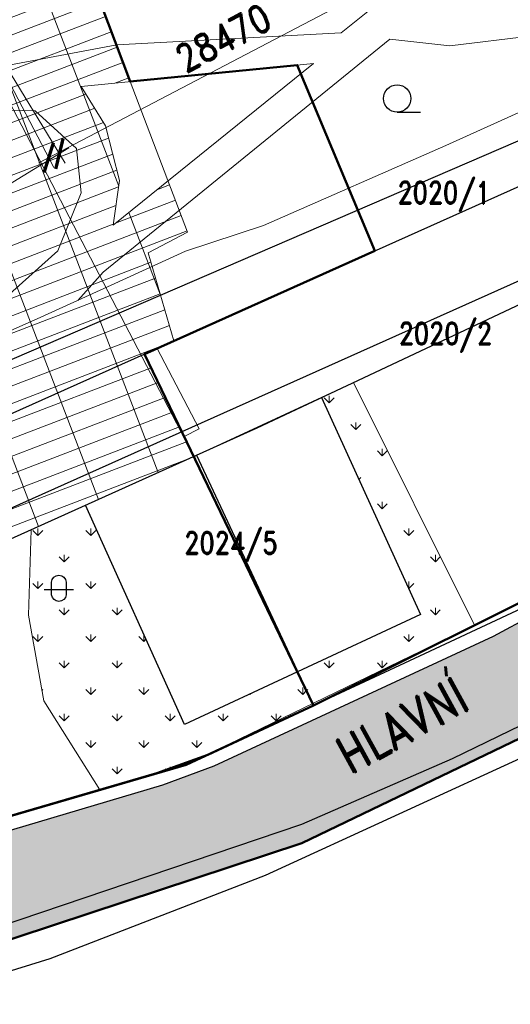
# Model space of a CAD drawing. Header units: millimetres. Extents: x -156521 to 298750130, y -256155368 to 337239.
# Tile 24 of 74: x 221493 to 254731, y -554234 to -487493. Entities that reach past the tile are written whole.
import ezdxf
from ezdxf.lldxf.tags import DXFTag

# ---------------------------------------------------------------- set-up
doc = ezdxf.new("R2010")
doc.units = ezdxf.units.MM
for name, color, linetype, lineweight in [('IN_C_OSA', 6, 'DASHDOT', 18), ('IN_C_TENKA', 7, 'Continuous', 18), ('IN_KOTY', 4, 'Continuous', 13), ('IN_SRAFY', 8, 'Continuous', 9)]:
    doc.layers.add(name, color=color, linetype=linetype, lineweight=lineweight)
doc.layers.add('IN_TEXT', color=7, linetype='Continuous')
doc.layers.add('KATASTR', color=116, linetype='Continuous')
doc.styles.add('Koty', font='romand.shx', dxfattribs={"width": 0.8})
doc.styles.add('ROMAND', font='romand.shx', dxfattribs={"width": 0.85})
tags = doc.linetypes.add('DASHDOT', pattern=[0.5, 0.25, -0.125, 0, -0.125]).pattern_tags.tags
tags[10:11] = [DXFTag(74, 4), DXFTag(75, 0), DXFTag(340, '0'), DXFTag(46, 0.0), DXFTag(50, 0.0), DXFTag(44, 0.0), DXFTag(45, 0.0)]
tags[8:9] = [DXFTag(74, 4), DXFTag(75, 0), DXFTag(340, '0'), DXFTag(46, 0.0), DXFTag(50, 0.0), DXFTag(44, 0.0), DXFTag(45, 0.0)]
tags[6:7] = [DXFTag(74, 4), DXFTag(75, 0), DXFTag(340, '0'), DXFTag(46, 0.0), DXFTag(50, 0.0), DXFTag(44, 0.0), DXFTag(45, 0.0)]
tags[4:5] = [DXFTag(74, 4), DXFTag(75, 0), DXFTag(340, '0'), DXFTag(46, 0.0), DXFTag(50, 0.0), DXFTag(44, 0.0), DXFTag(45, 0.0)]
tags = doc.linetypes.add('DOT2', pattern=[0.875, 0.125, -0.75]).pattern_tags.tags
tags[6:7] = [DXFTag(74, 4), DXFTag(75, 0), DXFTag(340, '0'), DXFTag(46, 0.0), DXFTag(50, 0.0), DXFTag(44, 0.0), DXFTag(45, 0.0)]
tags[4:5] = [DXFTag(74, 4), DXFTag(75, 0), DXFTag(340, '0'), DXFTag(46, 0.0), DXFTag(50, 0.0), DXFTag(44, 0.0), DXFTag(45, 0.0)]
tags = doc.linetypes.add('TEČKOVANÁ', pattern=[4.7625, 0, -4.7625]).pattern_tags.tags
tags[6:7] = [DXFTag(74, 4), DXFTag(75, 0), DXFTag(340, '0'), DXFTag(46, 0.0), DXFTag(50, 0.0), DXFTag(44, 0.0), DXFTag(45, 0.0)]
tags[4:5] = [DXFTag(74, 4), DXFTag(75, 0), DXFTag(340, '0'), DXFTag(46, 0.0), DXFTag(50, 0.0), DXFTag(44, 0.0), DXFTag(45, 0.0)]
doc.dimstyles.new('IP 1_100', dxfattribs={"dimscale": 100, "dimtxt": 2.5, "dimasz": 2, "dimexe": 1, "dimexo": 1, "dimgap": 1, "dimtad": 1, "dimtoh": 1, "dimdec": 0, "dimzin": 0, "dimdsep": 46, "dimtxsty": 'ROMAND', "dimblk": 'ARCHTICK', "dimcen": 0.09, "dimclrt": 7, "dimadec": 0, "dimazin": 0, "dimtfac": 1, "dimtdec": 4, "dimtofl": 0, "dimtmove": 2, "dimatfit": 3, "dimfxl": 1, "dimtolj": 1, "dimtzin": 0, "dimarcsym": 0})

# ---------------------------------------------------------------- blocks, each defined once
blk = doc.blocks.new('_ArchTick')
at = {"color": 0, "linetype": 'ByBlock', "lineweight": 13, "transparency": 33554687, "const_width": 0.15}
blk.add_lwpolyline([(-0.5, -0.5), (0.5, 0.5)], dxfattribs=at)
blk = doc.blocks.new('*81')
at = {"layer": 'IN_KOTY', "ltscale": 700, "transparency": 16777216}
for p, q in [((218560, -487376), (224575, -497215)), ((204461, -508631), (224823, -496184)), ((199477, -499040), (205492, -508880))]:
    blk.add_line(p, q, dxfattribs=at)
at = {"layer": 'IN_KOTY', "ltscale": 700, "transparency": 16777216, "xscale": 1500, "yscale": 1500, "zscale": 1500}
for p, rotation in [((224184, -496576), 31.43458134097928), ((205101, -508240), 211.4345813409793)]:
    blk.add_blockref('_ArchTick', p, dxfattribs=dict(at, rotation=rotation))
at = {"layer": 'IN_KOTY', "color": 7, "ltscale": 700, "transparency": 16777216, "insert": (213762, -500968), "char_height": 1875, "width": 6076.26, "attachment_point": 5, "rotation": 31.43458, "style": 'ROMAND'}
blk.add_mtext('\\A1;22365', dxfattribs=at)
blk = doc.blocks.new('*89')
at = {"layer": 'IN_KOTY', "ltscale": 700, "transparency": 16777216}
for p, q in [((243736, -474189), (249028, -484290)), ((222796, -497185), (249344, -483278)), ((218517, -487400), (223809, -497501))]:
    blk.add_line(p, q, dxfattribs=at)
at = {"layer": 'IN_KOTY', "ltscale": 700, "transparency": 16777216, "xscale": 1500, "yscale": 1500, "zscale": 1500}
for p, rotation in [((248680, -483626), 27.64786981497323), ((223461, -496837), 207.6478698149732)]:
    blk.add_blockref('_ArchTick', p, dxfattribs=dict(at, rotation=rotation))
at = {"layer": 'IN_KOTY', "color": 7, "ltscale": 700, "transparency": 16777216, "insert": (235287, -488736), "char_height": 1875, "width": 6059.17, "attachment_point": 5, "rotation": 27.64787, "style": 'ROMAND'}
blk.add_mtext('\\A1;28470', dxfattribs=at)

msp = doc.modelspace()

# ---------------------------------------------------------------- hatches: boundary and pattern name
at = {"layer": 'IN_SRAFY', "transparency": 33554687}
h = msp.add_hatch(dxfattribs=at)
h.set_pattern_fill('GRATE', color=8, scale=1400, angle=21, style=0, pattern_type=2)
h.set_pattern_definition([(21, (-6e-11, -673319.6), (-398.2364, 1037.4412), []), (111, (-6e-11, -673319.6), (-4149.765, -1592.946), [])])
h.paths.add_polyline_path([(219517.78501, -523306.169), (223561.17726, -521481.79139), (233279.23008, -517097.00831), (232700.58416, -515892.44942), (232470.72, -515413.94448), (231127.05843, -512616.86348), (230302.85528, -510901.13163), (229944.8139, -510155.80202), (230912.24945, -509722.63628), (231132.22065, -509624.14497), (231413.50742, -509498.19985), (231752.75164, -509346.30449), (231936.64494, -509263.96693), (231909.3879, -509170.27226), (231851.76739, -508972.20472), (231788.42441, -508754.46645), (231720.11516, -508519.6569), (231647.65515, -508270.57931), (231647.65515, -508270.57931), (231614.66294, -508157.17026), (231581.10987, -508041.8333), (231547.07363, -507924.83548), (231512.63304, -507806.44769), (231477.86782, -507686.94404), (231442.85848, -507566.60123), (231407.68608, -507445.69789), (231372.43205, -507324.51397), (231201.6052, -506737.30539), (231040.18953, -506182.44727), (231034.28876, -506162.16369), (230897.07774, -505690.50781), (230780.15414, -505288.58891), (230695.86028, -504998.83305), (230648.84006, -504837.20344), (230641.68392, -504812.60458), (214184.63876, -504812.60458), (214775.4215, -504837.20344), (215344.19669, -504998.83305), (215859.62941, -505288.58891), (216293.32348, -505690.50781), (216607.85922, -506162.16369), (216621.38585, -506182.44727), (216825.74293, -506737.30539), (216895.13629, -507324.51397), (216892.21986, -507445.69789), (216883.47733, -507566.60123), (216868.92893, -507686.94404), (216848.60834, -507806.44769), (216822.56263, -507924.83548), (216790.8521, -508041.8333), (216753.55016, -508157.17026), (216710.74319, -508270.57931), (216710.74319, -508270.57931), (216593.59103, -508519.6569), (216449.96391, -508754.46645), (216281.57649, -508972.20472), (216090.43904, -509170.27226), (215977.81014, -509263.96693), (215878.83344, -509346.30449), (215649.28589, -509498.19985), (215404.53683, -509624.14497), (215147.50816, -509722.63628), (215286.87207, -510155.80202), (215526.66954, -510901.13163), (216078.67787, -512616.86348), (216978.59239, -515413.94448), (217132.54343, -515892.44942), (217520.09032, -517097.00831), (218930.82171, -521481.79139)])
h.paths.add_polyline_path([(213604.39583, -504926.39166), (214184.63876, -504812.60458), (213567.78672, -504812.60458)])
h.paths.add_polyline_path([(213567.78672, -504812.60458), (230641.68392, -504812.60458), (230581.73075, -504606.51865), (213501.48198, -504606.51865)])
h.paths.add_polyline_path([(213501.48198, -504606.51865), (227155.26471, -504606.51865), (231065.21856, -501426.07362), (212478.22643, -501426.07362)])
h.paths.add_polyline_path([(227155.26471, -504606.51865), (230581.73075, -504606.51865), (230466.98546, -504212.08754), (230202.41629, -503302.64454), (232861.07799, -501891.95531), (232300.9195, -500420.92649), (230492.4761, -501891.95531), (228758.21258, -503302.64454), (227640.16773, -504212.08754)])
h.paths.add_polyline_path([(212478.22643, -501426.07362), (227820.97779, -501426.07362), (227866.73312, -501105.9935), (228253.10073, -498403.16957), (227609.96771, -495890.74646), (227302.42469, -494689.31817), (226622.54725, -493580.76714), (225660.34916, -492011.8878), (228974.09311, -491684.36796), (228751.90521, -491095.5107), (228740.97632, -491066.54624), (228035.7382, -489197.47696), (227106.93405, -486735.89802), (221329.65833, -471424.57514), (220417.87765, -469008.11295), (209390.48017, -471424.57514), (218169.22992, -486735.89802), (218049.67957, -489197.47696), (217958.90536, -491066.54624), (217976.60934, -491095.5107), (218336.53736, -491684.36796), (218536.72776, -492011.8878), (219495.676, -493580.76714), (220173.25714, -494689.31817), (220907.60777, -495890.74646), (216797.1787, -498403.16957), (212375.24595, -501105.9935)])
h.paths.add_polyline_path([(227820.97779, -501426.07362), (231065.21856, -501426.07362), (232300.9195, -500420.92649), (231539.11767, -498420.36336), (229064.3703, -500420.92649)])
h.paths.add_polyline_path([(209390.48017, -471424.57514), (220417.87765, -469008.11295), (219358.61387, -466200.78118), (214001.61499, -469008.11295)])
h = msp.add_hatch(dxfattribs=at)
h.set_pattern_fill('DOTS', color=256, scale=200, style=0, pattern_type=2)
h.paths.add_polyline_path([(84946.83872, -660065.72654), (94572.45104, -660065.72654), (106057.64652, -630430.2945), (96531.40918, -630430.2945)])
h.paths.add_polyline_path([(96531.40918, -630430.2945), (97651.62678, -630430.2945), (96722.13296, -629942.38847)])
h.paths.add_polyline_path([(97651.62678, -630430.2945), (106057.64652, -630430.2945), (116484.33056, -603526.15629), (121463.65326, -590677.93095), (131230.84702, -583677.73702), (140878.84142, -576762.97384), (157777.56626, -570507.57008), (169244.80037, -566262.74214), (172050.77716, -565224.05325), (172050.77716, -565224.05325), (175515.51006, -564974.99399), (149319.42434, -564974.99399), (148566.30268, -565224.05325), (148566.30268, -565224.05325), (145425.44741, -566262.74214), (135662.50623, -570507.57008), (126853.50764, -576762.97384), (117115.98447, -583677.73702), (113637.42258, -590677.93095), (107252.83561, -603526.15629)])
h.paths.add_polyline_path([(149319.42434, -564974.99399), (175515.51006, -564974.99399), (176285.57837, -564707.35204), (150128.73751, -564707.35204)])
h.paths.add_polyline_path([(176285.57837, -564707.35204), (176285.57837, -564707.35204)])
h.paths.add_polyline_path([(150128.73751, -564707.35204), (176285.57837, -564707.35204), (176646.74792, -560977.54934), (161407.1584, -560977.54934)])
h.paths.add_polyline_path([(161407.1584, -560977.54934), (176646.74792, -560977.54934), (176646.74792, -560977.54934), (185391.77035, -558641.5803), (185391.77035, -558641.5803), (188562.74567, -557794.54986), (211702.19603, -552854.72842), (186177.19084, -552854.72842), (171062.52375, -557794.54986), (168470.81406, -558641.5803), (168470.81406, -558641.5803), (161407.1584, -560977.54934)])
h.paths.add_polyline_path([(211702.19603, -552854.72842), (211702.19603, -552854.72842), (211702.19603, -552854.72842), (211702.19603, -552854.72842), (211702.19603, -552854.72842)])
h.paths.add_polyline_path([(186177.19084, -552854.72842), (211702.19603, -552854.72842), (216954.45944, -551119.7188), (240608.03764, -543306.09969), (248746.58036, -539390.88246), (251434.11588, -538097.98695), (234637.33262, -538097.98695), (231174.69417, -539390.88246), (217926.13035, -543306.09969), (191485.90354, -551119.7188)])
h.paths.add_polyline_path([(234637.33262, -538097.98695), (234637.33262, -538097.98695), (234637.33262, -538097.98695)])
h.paths.add_polyline_path([(234637.33262, -538097.98695), (251434.11588, -538097.98695), (269725.44931, -529298.55612), (271371.99438, -528506.45097), (280874.16485, -523597.26457), (264179.9855, -523597.26457), (255050.39953, -528506.45097), (253577.32609, -529298.55612)])
h.paths.add_polyline_path([(264179.9855, -523597.26457), (265883.58361, -523597.26457), (265499.1015, -522887.94583)])
h.paths.add_polyline_path([(265883.58361, -523597.26457), (280874.16485, -523597.26457), (282247.11486, -522887.94583), (283620.06487, -522178.6271), (283899.82315, -522034.09323), (314772.0807, -506084.29867), (296215.67813, -506084.29867), (265381.26532, -522034.09323), (265114.61939, -522178.6271), (265499.1015, -522887.94583)])
h.paths.add_polyline_path([(314772.0807, -506084.29867), (314772.0807, -506084.29867), (314772.0807, -506084.29867)])
h.paths.add_polyline_path([(296215.67813, -506084.29867), (314772.0807, -506084.29867), (315663.37572, -505870.61231), (327612.8868, -503005.73878), (334801.81829, -502684.76912), (302331.34725, -502684.76912), (301756.82086, -503005.73878), (296628.78022, -505870.61231)])
h.paths.add_polyline_path([(364756.41583, -504325.13049), (364756.41583, -503533.08924), (364756.41583, -503101.03843), (347970.21675, -503101.03843), (354226.51683, -503533.08924)])
h.paths.add_polyline_path([(347970.21675, -503101.03843), (347970.21675, -503101.03843), (347970.21675, -503101.03843)])
h.paths.add_polyline_path([(347970.21675, -503101.03843), (364756.41583, -503101.03843), (364756.41583, -502684.76912), (334801.81829, -502684.76912)])
h.paths.add_polyline_path([(302331.34725, -502684.76912), (364756.41583, -502684.76912), (364756.41583, -499298.05959), (308393.45922, -499298.05959)])
h.paths.add_polyline_path([(308393.45922, -499298.05959), (313769.98437, -499298.05959), (317502.6213, -497604.70482), (317564.85637, -497593.39671), (323892.94532, -496443.58305), (327960.43396, -495704.52043), (318115.7199, -495704.52043), (315505.56495, -496443.58305), (311444.7564, -497593.39671), (311424.51521, -497604.70482)])
h.paths.add_polyline_path([(313769.98437, -499298.05959), (364756.41583, -499298.05959), (364756.41583, -497604.70482), (364756.41583, -496443.58305), (364756.41583, -495772.95044), (327583.82403, -495772.95044), (323892.94532, -496443.58305), (317502.6213, -497604.70482)])
h.paths.add_polyline_path([(327583.82403, -495772.95044), (330368.58273, -495772.95044), (330368.58273, -495704.52043), (327960.43396, -495704.52043)])
h.paths.add_polyline_path([(338947.15416, -495772.95044), (364756.41583, -495772.95044), (364756.41583, -495704.52043), (364756.41583, -493921.9554), (339473.76445, -492737.23616), (338947.15416, -492737.23616), (338947.15416, -493921.9554), (338947.15416, -495704.52043)])
h.paths.add_polyline_path([(318115.7199, -495704.52043), (330368.58273, -495704.52043), (330368.58273, -494480.73181), (330368.58273, -493230.58075), (322437.78653, -494480.73181)])
h.paths.add_polyline_path([(333498.2968, -492737.23616), (339473.76445, -492737.23616), (334867.56824, -492521.3945)])
h = msp.add_hatch(dxfattribs=at)
h.set_pattern_fill('GRASS', color=74, scale=100, style=0, pattern_type=2)
h.set_pattern_definition([(90, (0, -673319.6), (-1796.051, 1796.051), [476.25, -3115.852]), (45, (0, -673319.6), (-1796.051, 1796.051), [476.25, -2063.75]), (135, (0, -673319.6), (-1796.051, -1796.051), [476.25, -2063.75])])
h.paths.add_polyline_path([(226912.10865, -539704.89582), (230794.25759, -538572.73781), (234014.27143, -537392.75875), (238402.82476, -535268.98218), (224143.74887, -535268.98218), (225469.15286, -537392.75875), (226205.55281, -538572.73781)])
h.paths.add_polyline_path([(224143.74887, -535268.98218), (232653.26908, -535268.98218), (231925.06288, -533655.04913), (229312.86965, -527865.61069), (228885.88673, -526919.28279), (222109.17785, -526919.28279), (222077.8854, -527865.61069), (223136.52743, -533655.04913)])
h.paths.add_polyline_path([(232653.26908, -535268.98218), (238402.82476, -535268.98218), (241328.53361, -533853.12792), (240295.68682, -531703.06558), (235687.7062, -533853.12792)])
h.paths.add_polyline_path([(241329.89828, -533852.46751), (245796.19491, -531691.06821), (252307.09384, -528540.21335), (251941.58715, -527805.72074), (244625.13341, -513103.16854), (244114.18153, -512076.40106), (241935.8705, -513103.16854), (248648.41649, -527805.72074), (247074.2632, -528540.21335), (240321.39941, -531691.06821)])
h.paths.add_polyline_path([(222109.17785, -526919.28279), (224147.16686, -526919.28279), (223970.41369, -526885.50072), (223816.87437, -526791.64662), (223706.2139, -526649.74111), (223652.60542, -526477.95914), (223652.60542, -525678.38772), (223678.88828, -525485.31325), (223777.05688, -525316.99371), (223932.16594, -525199.05423), (224120.60151, -525149.45002), (222167.70133, -525149.45002), (222166.06105, -525199.05423), (222162.16112, -525316.99371), (222156.59526, -525485.31325), (222150.21082, -525678.38772), (222123.7712, -526477.95914), (222118.09085, -526649.74111), (222113.39842, -526791.64662), (222110.29493, -526885.50072)])
h.paths.add_polyline_path([(224147.16686, -526919.28279), (228885.88673, -526919.28279), (228872.07249, -526888.6661), (228830.97083, -526797.57196), (228767.84598, -526657.66751), (228690.78282, -526486.8714), (228298.49834, -525617.44612), (228213.47625, -525429.01055), (228143.49108, -525273.90149), (228099.19743, -525175.73289), (228087.33861, -525149.45002), (224120.60151, -525149.45002), (224313.67599, -525175.73289), (224481.99553, -525273.90149), (224599.93501, -525429.01055), (224649.53921, -525617.44612), (224649.53921, -526486.8714), (224592.86819, -526657.66751), (224479.68843, -526797.57196), (224324.49574, -526888.6661)])
h.paths.add_polyline_path([(222167.70133, -525149.45002), (228087.33861, -525149.45002), (226695.40998, -522064.50016), (225946.81988, -520405.39002), (222269.7121, -522064.50016)])

# ---------------------------------------------------------------- linework, layer by layer
at = {"layer": 'IN_C_OSA', "transparency": 33554687}
for p, q in [((230806.68226, -509769.9036), (233652.11966, -515216.69234)), ((233652.11966, -515216.69234), (232631.97337, -515749.62331))]:
    msp.add_line(p, q, dxfattribs=at)
at = {"layer": 'IN_C_TENKA', "color": 165, "lineweight": 50, "transparency": 33554687}
msp.add_lwpolyline([(17876.26353, -524056.30054), (53344.92755, -494511.19206), (65681.64135, -486436.28528), (166552.33213, -433194.25512), (166552.33213, -433194.25512), (169175.60696, -443276.13323), (166866.98472, -445299.0483), (167304.95616, -446794.45618), (194105.573, -433352.75124), (199252.94404, -443615.78854), (221511.94779, -432451.90517), (225124.71416, -433254.02992), (237769.4597, -456552.58943), (219358.61387, -466200.78118), (228974.09311, -491684.36796), (240291.69419, -490565.7725), (245551.71493, -503167.86897), (229944.8139, -510155.80202), (241386.82939, -533974.48139), (232761.45768, -537999.03974), (187770.89119, -551119.7188), (165230.95185, -558792.49841)], dxfattribs=at)
at = {"layer": 'IN_C_TENKA', "color": 3, "linetype": 'DOT2', "lineweight": 20, "ltscale": 500, "transparency": 33554687}
for points in [[(228974.09311, -491684.36796), (232861.07799, -501891.95531), (230202.41629, -503302.64454), (231936.64494, -509263.96693), (229944.8139, -510155.80202), (233279.23008, -517097.00831), (218110.1807, -487951.73994), (218169.22992, -486735.89802), (209390.48017, -471424.57514), (219358.61387, -466200.78118), (228974.09311, -491684.36796)], [(233279.23008, -517097.00831), (244114.18153, -512076.40106), (252307.09384, -528540.21335), (232761.45768, -537999.03974), (226912.10865, -539704.89582), (223136.52743, -533655.04913), (222077.8854, -527865.61069), (222269.7121, -522064.50016)]]:
    msp.add_lwpolyline(points, close=True, dxfattribs=at)
at = {"layer": 'IN_C_TENKA', "color": 42, "linetype": 'DOT2', "lineweight": 20, "ltscale": 500, "transparency": 33554687}
msp.add_lwpolyline([(218110.1807, -487951.73994), (217958.90536, -491066.54624), (209426.54353, -496281.79328), (212375.24595, -501105.9935), (219517.78501, -523306.169), (233279.23008, -517097.00831)], dxfattribs=at)
at = {"layer": 'IN_C_TENKA', "color": 8, "lineweight": 50, "transparency": 33554687}
for points in [[(84946.83872, -660065.72654), (106436.57396, -603620.45908), (116405.97998, -583328.90601), (134821.84109, -569467.61642), (145435.55742, -564899.60705), (191139.26437, -550137.39413), (230794.25759, -538572.73781), (234231.19872, -537313.2654), (241386.82939, -533974.48139), (265381.26532, -522034.09323), (296628.78022, -505870.61231), (311444.7564, -497593.39671), (322437.78653, -494480.73181), (334867.56824, -492521.3945), (364756.41583, -493921.9554)], [(95997.14034, -660065.72654), (122317.566, -591667.33766), (141633.52262, -577489.19752), (172766.27335, -565930.50798), (185185.07434, -561614.27791), (240608.03764, -543306.09969), (271371.99438, -528506.45097), (314772.0807, -506084.29867), (327612.8868, -503005.73878), (347970.21675, -503101.03843), (364756.41583, -504325.13049)]]:
    msp.add_lwpolyline(points, dxfattribs=at)
at = {"layer": 'KATASTR', "linetype": 'TEČKOVANÁ', "lineweight": 20, "ltscale": 200, "transparency": 33554687}
for p, q in [((243270.16763, -488374.15275), (260962.05152, -474210.61036)), ((228071.30175, -489190.76656), (243270.16763, -488374.15275)), ((250630.3279, -489254.88323), (259368.12755, -488196.45031)), ((216386.147, -491395.61136), (228071.30175, -489190.76656)), ((227155.26471, -504606.51865), (246570.32736, -488813.86692)), ((246570.32736, -488813.86692), (250630.3279, -489254.88323)), ((241389.69099, -490457.25001), (225660.34916, -492011.8878)), ((241389.69099, -490457.25001), (227820.97779, -501426.07362)), ((261869.74954, -490782.56847), (250367.04918, -496025.39479)), ((225660.34916, -492011.8878), (227302.42469, -494689.31817)), ((219253.02638, -493573.92727), (222546.10213, -493666.75346)), ((222546.10213, -493666.75346), (225330.7348, -496231.30832)), ((227302.42469, -494689.31817), (228253.10073, -498403.16957)), ((225330.7348, -496231.30832), (225658.3411, -499232.3874)), ((250367.04918, -496025.39479), (238019.94646, -501439.03901)), ((228253.10073, -498403.16957), (227820.97779, -501426.07362)), ((225658.3411, -499232.3874), (224074.91761, -503161.06798)), ((238019.94646, -501439.03901), (232729.2434, -503175.89625)), ((224074.91761, -503161.06798), (220362.07405, -506489.54023)), ((232729.2434, -503175.89625), (227932.95492, -505372.75995)), ((227155.26471, -504606.51865), (225429.81942, -506519.28138)), ((227932.95492, -505372.75995), (222926.68393, -507665.8028)), ((222926.68393, -507665.8028), (192101.10952, -521142.92113))]:
    msp.add_line(p, q, dxfattribs=at)
at = {"layer": 'KATASTR', "transparency": 33554687}
for p, q in [((188459.70198, -524536.9515), (303731.49318, -474786.73984)), ((171723.44444, -536224.20797), (303731.49318, -477118.08533)), ((247068.32576, -493762.52038), (248641.44401, -493762.52038)), ((237572.42429, -515159.92011), (266849.22168, -501360.0252)), ((211665.03026, -524737.92444), (261852.2999, -502246.71639)), ((241935.8705, -513103.16854), (248648.41649, -527805.72074)), ((215381.67164, -525172.38236), (237572.42429, -515159.92011)), ((233471.41801, -517010.29316), (241386.82939, -533974.48139)), ((232653.26908, -535268.98218), (225946.81988, -520405.39002)), ((265499.1015, -522887.94583), (253577.32609, -529298.55612)), ((248648.41649, -527805.72074), (240321.39941, -531691.06821)), ((247924.77425, -530923.90671), (255511.05706, -527384.18241)), ((250815.24254, -537573.30951), (270996.49465, -527736.10463)), ((253577.32609, -529298.55612), (234637.33262, -538097.98695)), ((238153.16745, -545483.64605), (272051.47198, -529900.41489)), ((232761.45768, -537999.03974), (247924.77425, -530923.90671)), ((240321.39941, -531691.06821), (232653.26908, -535268.98218)), ((240608.03764, -542033.36892), (250815.24254, -537573.30951)), ((187770.89119, -551119.7188), (232761.45768, -537999.03974)), ((234637.33262, -538097.98695), (231174.69417, -539390.88246)), ((231174.69417, -539390.88246), (191485.90354, -551119.7188)), ((213683.99338, -551119.7188), (240608.03764, -542033.36892)), ((223550.32289, -551119.7188), (238153.16745, -545483.64605)), ((176182.16137, -565775.34077), (223550.32289, -551119.7188))]:
    msp.add_line(p, q, dxfattribs=at)
msp.add_lwpolyline([(223652.60542, -525617.44612, -0.9407375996), (224649.53921, -525617.44612), (224649.53921, -526486.8714, -0.8764223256), (223652.60542, -526477.95914), (223652.60542, -525617.44612)], format="xyb", dxfattribs=at)
msp.add_lwpolyline([(223153.88562, -526115.66012), (225147.75321, -526115.66012)], dxfattribs=at)
msp.add_circle((247068.32576, -492833.55443), 928.96595, dxfattribs=at)

# ---------------------------------------------------------------- texts
at = {"layer": 'IN_TEXT', "transparency": 33554687, "insert": (242669.45369, -536491.62343), "char_height": 2500, "width": 15598.1238374, "attachment_point": 1, "rotation": 28.7075133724, "style": 'Koty'}
msp.add_mtext('HLAVNÍ', dxfattribs=at)
at = {"layer": 'KATASTR', "transparency": 33554687, "char_height": 1500, "attachment_point": 1, "style": 'Koty'}
for s, insert, width in [('2020/1', (247086.25303, -498464.80033), 4809.9187938), ('2020/2', (247174.57418, -508013.34178), 5025.4683916), ('2024/5', (232643.92305, -522211.82433), 486.76591)]:
    msp.add_mtext(s, dxfattribs=dict(at, insert=insert, width=width))

# ---------------------------------------------------------------- dimensions: what is measured, and where the dimension line sits
at = {"layer": 'IN_KOTY', "ltscale": 700, "transparency": 33554687}
for p1, p2, distance, picture, middle in [((218169.22992, -486735.89802), (243388.29172, -473524.85061), -11402.88089, '*89', (235287.05007, -488736.41603)), ((199086.31679, -498399.9728), (218169.22992, -486735.89802), -11532.15858, '*81', (213762.00601, -500967.75431))]:
    dim = msp.add_aligned_dim(p1=p1, p2=p2, distance=distance, dimstyle='IP 1_100', override={"dimscale": 750, "dimtxt": 2.5, "dimasz": 2, "dimexe": 1, "dimexo": 1, "dimgap": 1, "dimtad": 1, "dimtih": 0, "dimdec": 0, "dimlfac": 1, "dimzin": 0, "dimlunit": 2, "dimpost": '', "dimtxsty": 'ROMAND', "dimblk": 'ArchTick', "dimse1": 0, "dimse2": 0, "dimsd2": 0, "dimclrd": 0, "dimclre": 0, "dimclrt": 7, "dimaunit": 0, "dimadec": 0, "dimazin": 0, "dimtol": 0, "dimtp": 0, "dimtm": 0, "dimtmove": 2}, dxfattribs=at)
    dim.commit()
    dim.dimension.update_dxf_attribs({"geometry": picture, "text_midpoint": middle})

doc.saveas('drawing.dxf')
